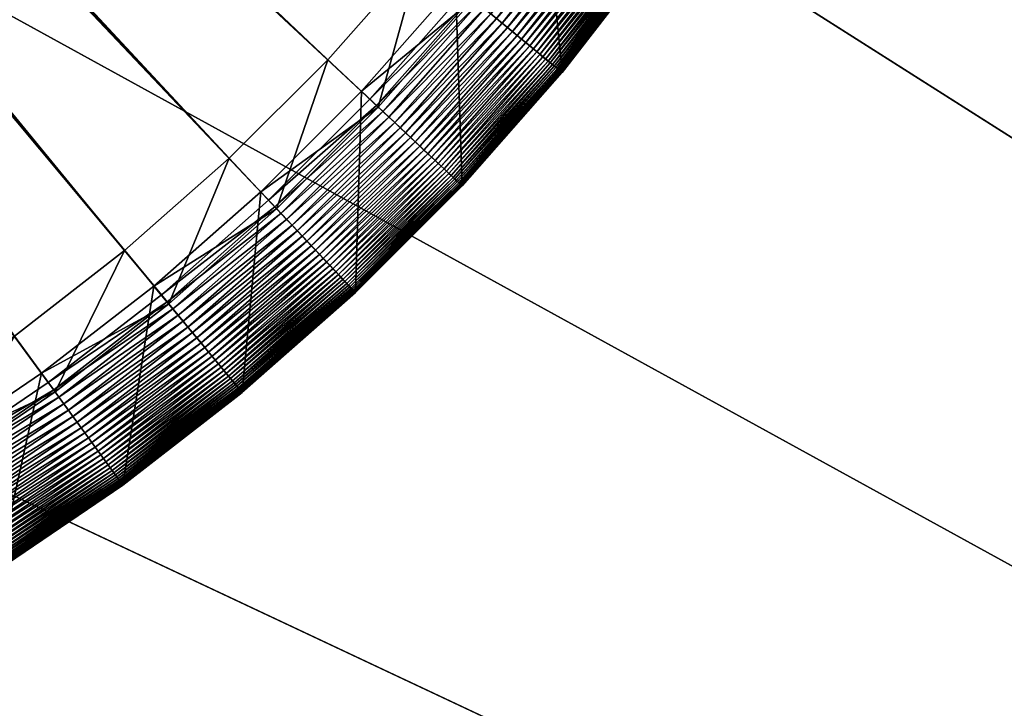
# Model space of a CAD drawing. Header units: millimetres. Extents: x -17.3 to 17.3, y -17.3 to 17.3.
# Tile 234 of 256: x -8.9 to -7.4, y 3.9 to 4.9. Entities that reach past the tile are written whole.
import ezdxf

# ---------------------------------------------------------------- set-up
doc = ezdxf.new("R2010")
doc.units = ezdxf.units.MM
doc.layers.get('0').update_dxf_attribs({"true_color": 0x5890e1})

msp = doc.modelspace()

# ---------------------------------------------------------------- meshes
at = {"color": 206, "true_color": 0x6c0888}
mesh = msp.add_polyface(dxfattribs=at)
corners = [(0, 16.6892, 33.4678), (0, 0, 33.4678), (-1.0479, 16.6563, 33.4678), (0, 0, 33.9833), (0, 16.2671, 33.8989), (-1.0214, 16.235, 33.8989), (-2.0917, 16.5576, 33.4678), (-2.0388, 16.1388, 33.8989), (-3.1272, 16.3936, 33.4678), (-3.0482, 15.979, 33.8989), (-4.1504, 16.1649, 33.4678), (-4.0455, 15.7561, 33.8989), (-5.1573, 15.8724, 33.4678), (-5.0268, 15.4709, 33.8989), (-6.1437, 15.5172, 33.4678), (-5.9883, 15.1248, 33.8989), (-7.1059, 15.1009, 33.4678), (-6.9262, 14.7189, 33.8989), (-8.0401, 14.6249, 33.4678), (-7.8367, 14.255, 33.8989), (-8.9425, 14.0912, 33.4678), (-8.7164, 13.7348, 33.8989), (-9.8097, 13.5019, 33.4678), (-9.5616, 13.1604, 33.8989), (-10.6381, 12.8593, 33.4678), (-10.3691, 12.534, 33.8989), (-11.4246, 12.1659, 33.4678), (-11.1356, 11.8582, 33.8989), (-11.4698, 12.2141, 33.4685), (-12.1659, 11.4246, 33.4678), (-11.8582, 11.1356, 33.8989), (-11.1979, 11.9245, 35.1652), (-11.9245, 11.1979, 35.1652), (-11.0823, 11.8015, 35.209), (-11.8015, 11.0823, 35.209), (-12.5891, 11.8219, 35.7037), (-12.8593, 10.6381, 33.4678), (-12.534, 10.3691, 33.8989), (-13.5019, 9.8097, 33.4678), (-13.1604, 9.5616, 33.8989), (-14.0912, 8.9425, 33.4678), (-13.7348, 8.7164, 33.8989), (-14.6249, 8.0401, 33.4678), (-14.255, 7.8367, 33.8989), (-15.1009, 7.1059, 33.4678), (-14.7189, 6.9262, 33.8989), (-15.5172, 6.1437, 33.4678), (-15.1248, 5.9883, 33.8989), (-15.8724, 5.1573, 33.4678), (-15.4709, 5.0268, 33.8989), (-16.1649, 4.1504, 33.4678), (-15.7561, 4.0455, 33.8989), (-16.3936, 3.1272, 33.4678), (-15.979, 3.0481, 33.8989), (-16.5576, 2.0917, 33.4678), (-16.1388, 2.0388, 33.8989), (-16.6563, 1.0479, 33.4678), (-16.235, 1.0214, 33.8989), (-16.6892, 0, 33.4678), (-16.2671, 0, 33.8989)]
mesh.append_faces([[corners[k] for k in face] for face in [(0, 1, 2), (2, 1, 6), (6, 1, 8), (8, 1, 10), (10, 1, 12), (12, 1, 14), (14, 1, 16), (16, 1, 18), (18, 1, 20), (20, 1, 22), (22, 1, 24), (24, 1, 26), (26, 1, 29), (27, 32, 30), (31, 34, 32), (33, 35, 34), (29, 1, 36), (36, 1, 38), (38, 1, 40), (40, 1, 42), (42, 1, 44), (44, 1, 46), (46, 1, 48), (48, 1, 50), (50, 1, 52), (52, 1, 54), (54, 1, 56), (56, 1, 58)]], dxfattribs={"vtx0": -1, "color": 206})
mesh.append_faces([[corners[k] for k in face] for face in [(3, 4, 5), (3, 5, 7), (3, 7, 9), (3, 9, 11), (3, 11, 13), (3, 13, 15), (3, 15, 17), (3, 17, 19), (3, 19, 21), (3, 21, 23), (3, 23, 25), (3, 25, 27), (28, 26, 29), (3, 27, 30), (27, 31, 32), (31, 33, 34), (3, 30, 37), (3, 37, 39), (3, 39, 41), (3, 41, 43), (3, 43, 45), (3, 45, 47), (3, 47, 49), (3, 49, 51), (3, 51, 53), (3, 53, 55), (3, 55, 57), (3, 57, 59)]], dxfattribs={"vtx2": -1, "color": 206})
mesh = msp.add_polyface(dxfattribs=at)
corners = [(-7.4386, 7.0407, -8.7449), (-10.5527, 7.0265, -8.7449), (-7.4452, 6.831, -8.7449), (-10.5523, 7.0407, -9.131), (-7.5231, 7.0407, -9.1141), (-7.5295, 6.8363, -9.1141), (-10.5541, 7.0123, -8.7449), (-7.4649, 6.622, -8.7449), (-10.5527, 7.0265, -9.131), (-7.5487, 6.6326, -9.1141), (-10.5563, 6.9982, -8.7449), (-7.4977, 6.4148, -8.7449), (-10.5541, 7.0123, -9.131), (-7.5807, 6.4306, -9.1141), (-10.5594, 6.9843, -8.7449), (-7.5435, 6.2099, -8.7449), (-10.5563, 6.9982, -9.131), (-7.6254, 6.231, -9.1141), (-10.5634, 6.9706, -8.7449), (-7.6021, 6.0084, -8.7449), (-10.5594, 6.9843, -9.131), (-7.6824, 6.0345, -9.1141), (-10.5682, 6.9572, -8.7449), (-7.6732, 5.811, -8.7449), (-10.5634, 6.9706, -9.131), (-7.7517, 5.8421, -9.1141), (-10.5739, 6.9441, -8.7449), (-7.7565, 5.6183, -8.7449), (-10.5682, 6.9572, -9.131), (-7.833, 5.6543, -9.1141), (-10.5804, 6.9314, -8.7449), (-7.8518, 5.4314, -8.7449), (-10.5739, 6.9441, -9.131), (-7.9258, 5.4721, -9.1141), (-10.5876, 6.9191, -8.7449), (-7.9586, 5.2507, -8.7449), (-10.5804, 6.9314, -9.131), (-8.03, 5.296, -9.1141), (-7.9364, 5.2366, -8.7461), (-8.0657, 5.0692, -8.7452), (-8.0553, 5.0617, -8.7461), (-7.9473, 5.2435, -8.7452), (-8.0766, 5.0771, -8.7449), (-10.5956, 6.9073, -8.7449), (-10.5876, 6.9191, -9.131), (-8.1449, 5.1268, -9.1141), (-7.9443, 5.2417, -9.3675), (-8.0629, 5.0672, -9.3675), (-8.0902, 5.0871, -11.5706), (-7.9651, 4.9961, -8.7963), (-7.9703, 5, -8.7898), (-8.104, 4.8276, -8.7898), (-7.976, 5.0041, -8.7836), (-8.1094, 4.8321, -8.7836), (-7.982, 5.0084, -8.7778), (-8.1152, 4.8368, -8.7778), (-7.9885, 5.0131, -8.7725), (-8.1213, 4.8419, -8.7725), (-7.9953, 5.0181, -8.7675), (-8.1278, 4.8473, -8.7675), (-8.0026, 5.0234, -8.763), (-8.1347, 4.853, -8.763), (-8.0102, 5.0289, -8.7589), (-8.142, 4.859, -8.7589), (-8.0184, 5.0348, -8.7553), (-8.1498, 4.8654, -8.7553), (-8.0269, 5.0411, -8.7522), (-8.1579, 4.8722, -8.7522), (-8.0359, 5.0476, -8.7497), (-8.1665, 4.8793, -8.7497), (-8.0454, 5.0545, -8.7476), (-8.1755, 4.8867, -8.7476), (-8.1849, 4.8945, -8.7461), (-8.1948, 4.9027, -8.7452), (-8.2052, 4.9113, -8.7449), (-10.6044, 6.8961, -8.7449), (-10.5956, 6.9073, -9.131), (-8.2703, 4.9652, -9.1141), (-8.1922, 4.9005, -9.3675), (-8.2182, 4.9221, -11.5706), (-7.9262, 4.9679, -11.7242), (-8.062, 4.7928, -11.7242), (-10.6138, 6.8854, -8.7449), (-8.344, 4.7539, -8.7449), (-10.6044, 6.8961, -9.131), (-8.4056, 4.8117, -9.1141), (-10.6239, 6.8753, -8.7449), (-8.4924, 4.6055, -8.7449), (-10.6138, 6.8854, -9.131), (-8.5502, 4.6671, -9.1141), (-10.6346, 6.8659, -8.7449), (-8.6498, 4.4667, -8.7449), (-10.6239, 6.8753, -9.131), (-8.7037, 4.5318, -9.1141), (-10.6458, 6.8571, -8.7449), (-8.8156, 4.3381, -8.7449), (-10.6346, 6.8659, -9.131), (-8.8653, 4.4064, -9.1141)]
mesh.append_faces([[corners[k] for k in face] for face in [(0, 1, 2), (2, 6, 7), (7, 10, 11), (11, 14, 15), (15, 18, 19), (19, 22, 23), (23, 26, 27), (27, 30, 31), (31, 34, 35), (38, 39, 40), (41, 42, 39), (35, 43, 42), (37, 47, 45), (46, 48, 47), (66, 69, 67), (68, 71, 69), (70, 72, 71), (40, 73, 72), (39, 74, 73), (42, 75, 74), (45, 78, 77), (47, 79, 78), (48, 81, 79), (74, 82, 83), (83, 86, 87), (87, 90, 91), (91, 94, 95)]], dxfattribs={"vtx0": -1, "color": 206})
mesh.append_faces([[corners[k] for k in face] for face in [(3, 4, 5), (8, 5, 9), (12, 9, 13), (16, 13, 17), (20, 17, 21), (24, 21, 25), (28, 25, 29), (32, 29, 33), (36, 33, 37), (44, 37, 45), (37, 46, 47), (49, 50, 51), (50, 52, 53), (52, 54, 55), (54, 56, 57), (56, 58, 59), (58, 60, 61), (60, 62, 63), (62, 64, 65), (64, 66, 67), (66, 68, 69), (68, 70, 71), (70, 40, 72), (40, 39, 73), (39, 42, 74), (76, 45, 77), (45, 47, 78), (47, 48, 79), (48, 80, 81), (84, 77, 85), (88, 85, 89), (92, 89, 93), (96, 93, 97)]], dxfattribs={"vtx2": -1, "color": 206})
mesh = msp.add_polyface(dxfattribs=at)
corners = [(-10.5594, 6.9843, -9.131), (-7.6824, 6.0345, -9.1141), (-10.5634, 6.9706, -9.131), (-7.6021, 6.0084, -8.7449), (-10.5634, 6.9706, -8.7449), (-10.5682, 6.9572, -8.7449), (-7.7517, 5.8421, -9.1141), (-10.5682, 6.9572, -9.131), (-7.6732, 5.811, -8.7449), (-10.5739, 6.9441, -8.7449), (-7.833, 5.6543, -9.1141), (-10.5739, 6.9441, -9.131), (-7.7565, 5.6183, -8.7449), (-10.5804, 6.9314, -8.7449), (-7.9258, 5.4721, -9.1141), (-10.5804, 6.9314, -9.131), (-7.8518, 5.4314, -8.7449), (-10.5876, 6.9191, -8.7449), (-8.03, 5.296, -9.1141), (-10.5876, 6.9191, -9.131), (-7.9586, 5.2507, -8.7449), (-10.5956, 6.9073, -8.7449), (-8.1449, 5.1268, -9.1141), (-10.5956, 6.9073, -9.131), (-8.0766, 5.0771, -8.7449), (-10.6044, 6.8961, -8.7449), (-8.2703, 4.9652, -9.1141), (-10.6044, 6.8961, -9.131), (-8.2052, 4.9113, -8.7449), (-10.6138, 6.8854, -8.7449), (-8.4056, 4.8117, -9.1141), (-10.6138, 6.8854, -9.131), (-8.344, 4.7539, -8.7449), (-10.6239, 6.8753, -8.7449), (-8.5502, 4.6671, -9.1141), (-10.6239, 6.8753, -9.131), (-8.4924, 4.6055, -8.7449), (-10.6346, 6.8659, -8.7449), (-8.7037, 4.5318, -9.1141), (-10.6346, 6.8659, -9.131), (-8.6498, 4.4667, -8.7449), (-10.6458, 6.8571, -8.7449), (-8.8653, 4.4064, -9.1141), (-10.6458, 6.8571, -9.131), (-8.8156, 4.3381, -8.7449), (-10.6576, 6.8491, -8.7449), (-8.9892, 4.2201, -8.7449), (-9.0345, 4.2915, -9.1141), (-10.6576, 6.8491, -9.131), (-10.6699, 6.8419, -8.7449), (-9.1699, 4.1133, -8.7449), (-9.2106, 4.1873, -9.1141), (-10.6699, 6.8419, -9.131), (-10.6826, 6.8354, -8.7449), (-9.3568, 4.018, -8.7449), (-9.3928, 4.0945, -9.1141), (-10.6826, 6.8354, -9.131), (-10.6957, 6.8297, -8.7449), (-9.5495, 3.9347, -8.7449), (-9.5806, 4.0132, -9.1141), (-10.6957, 6.8297, -9.131), (-10.7091, 6.8249, -8.7449), (-9.7469, 3.8636, -8.7449), (-9.773, 3.9439, -9.1141), (-10.7091, 6.8249, -9.131), (-10.7228, 6.8209, -8.7449), (-9.9484, 3.805, -8.7449), (-9.9695, 3.8869, -9.1141), (-10.7228, 6.8209, -9.131), (-10.7367, 6.8178, -8.7449), (-10.1533, 3.7592, -8.7449), (-10.1691, 3.8422, -9.1141), (-10.7367, 6.8178, -9.131), (-10.7508, 6.8156, -8.7449), (-10.3605, 3.7264, -8.7449), (-10.3711, 3.8102, -9.1141), (-10.7508, 6.8156, -9.131), (-10.765, 6.8142, -8.7449), (-10.5748, 3.791, -9.1141), (-10.765, 6.8142, -9.131), (-10.5695, 3.7067, -8.7449), (-10.7792, 6.8138, -8.7449), (-10.7792, 3.7846, -9.1141), (-10.7792, 6.8138, -9.131)]
mesh.append_faces([[corners[k] for k in face] for face in [(0, 1, 2), (2, 6, 7), (7, 10, 11), (11, 14, 15), (15, 18, 19), (19, 22, 23), (23, 26, 27), (27, 30, 31), (31, 34, 35), (35, 38, 39), (39, 42, 43), (44, 45, 46), (43, 47, 48), (46, 49, 50), (48, 51, 52), (50, 53, 54), (52, 55, 56), (54, 57, 58), (56, 59, 60), (58, 61, 62), (60, 63, 64), (62, 65, 66), (64, 67, 68), (66, 69, 70), (68, 71, 72), (70, 73, 74), (72, 75, 76), (76, 78, 79), (79, 82, 83)]], dxfattribs={"vtx0": -1, "color": 206})
mesh.append_faces([[corners[k] for k in face] for face in [(3, 4, 5), (8, 5, 9), (12, 9, 13), (16, 13, 17), (20, 17, 21), (24, 21, 25), (28, 25, 29), (32, 29, 33), (36, 33, 37), (40, 37, 41), (44, 41, 45), (43, 42, 47), (46, 45, 49), (48, 47, 51), (50, 49, 53), (52, 51, 55), (54, 53, 57), (56, 55, 59), (58, 57, 61), (60, 59, 63), (62, 61, 65), (64, 63, 67), (66, 65, 69), (68, 67, 71), (70, 69, 73), (72, 71, 75), (74, 73, 77), (76, 75, 78), (80, 77, 81), (79, 78, 82)]], dxfattribs={"vtx2": -1, "color": 206})
mesh = msp.add_polyface(dxfattribs=at)
corners = [(-7.8017, 5.1511, -11.7242), (-7.8017, 5.1511, -8.9431), (-7.9262, 4.9679, -8.9431), (-7.9262, 4.9679, -11.7242), (-7.8017, 5.1511, -8.9335), (-7.9262, 4.9679, -8.9335), (-7.802, 5.1513, -8.9239), (-7.9265, 4.9681, -8.9239), (-7.8025, 5.1516, -8.9143), (-7.927, 4.9684, -8.9143), (-7.8033, 5.1521, -8.9048), (-7.9278, 4.969, -8.9048), (-7.8044, 5.1528, -8.8954), (-7.9288, 4.9698, -8.8954), (-7.8057, 5.1537, -8.8861), (-7.9301, 4.9707, -8.8861), (-7.8074, 5.1548, -8.8769), (-7.9317, 4.9719, -8.8769), (-7.8094, 5.156, -8.8679), (-7.9336, 4.9732, -8.8679), (-7.8117, 5.1575, -8.859), (-7.9358, 4.9748, -8.859), (-7.8143, 5.1591, -8.8503), (-7.9383, 4.9767, -8.8503), (-7.8172, 5.161, -8.8419), (-7.9411, 4.9787, -8.8419), (-7.8205, 5.1631, -8.8336), (-7.9442, 4.981, -8.8336), (-7.9477, 4.9835, -8.8256), (-7.8241, 5.1654, -8.8256), (-7.9515, 4.9863, -8.8178), (-7.8281, 5.1679, -8.8178), (-7.9557, 4.9893, -8.8103), (-7.8324, 5.1706, -8.8103), (-7.9602, 4.9926, -8.8031), (-7.8372, 5.1736, -8.8031), (-7.9651, 4.9961, -8.7963), (-7.8423, 5.1769, -8.7963), (-7.9703, 5, -8.7898), (-7.8477, 5.1804, -8.7898), (-7.976, 5.0041, -8.7836), (-7.8536, 5.1841, -8.7836), (-7.982, 5.0084, -8.7778), (-7.8599, 5.1881, -8.7778), (-7.9885, 5.0131, -8.7725), (-7.8667, 5.1924, -8.7725), (-7.9953, 5.0181, -8.7675), (-7.8738, 5.1969, -8.7675), (-8.0026, 5.0234, -8.763), (-7.8814, 5.2017, -8.763), (-8.0102, 5.0289, -8.7589), (-7.8894, 5.2068, -8.7589), (-8.0184, 5.0348, -8.7553), (-7.8979, 5.2122, -8.7553), (-8.0269, 5.0411, -8.7522), (-7.9068, 5.2178, -8.7522), (-8.0359, 5.0476, -8.7497), (-8.062, 4.7928, -8.9431), (-8.062, 4.7928, -8.9335), (-8.0622, 4.793, -8.9239), (-8.0627, 4.7934, -8.9143), (-8.0635, 4.7941, -8.9048), (-8.0644, 4.7949, -8.8954), (-8.0657, 4.7959, -8.8861), (-8.0672, 4.7972, -8.8769), (-8.069, 4.7986, -8.8679), (-8.0711, 4.8004, -8.859), (-8.0735, 4.8023, -8.8503), (-8.0762, 4.8046, -8.8419), (-8.0792, 4.807, -8.8336), (-8.0825, 4.8098, -8.8256), (-8.0861, 4.8128, -8.8178), (-8.0901, 4.8161, -8.8103), (-8.0944, 4.8196, -8.8031), (-8.099, 4.8235, -8.7963)]
mesh.append_faces([[corners[k] for k in face] for face in [(0, 2, 3), (1, 5, 2), (4, 7, 5), (6, 9, 7), (8, 11, 9), (10, 13, 11), (12, 15, 13), (14, 17, 15), (16, 19, 17), (18, 21, 19), (20, 23, 21), (22, 25, 23), (24, 27, 25), (26, 28, 27), (29, 30, 28), (31, 32, 30), (33, 34, 32), (35, 36, 34), (37, 38, 36), (39, 40, 38), (41, 42, 40), (43, 44, 42), (45, 46, 44), (47, 48, 46), (49, 50, 48), (51, 52, 50), (53, 54, 52), (55, 56, 54)]], dxfattribs={"vtx0": -1, "color": 206})
mesh.append_faces([[corners[k] for k in face] for face in [(0, 1, 2), (1, 4, 5), (4, 6, 7), (6, 8, 9), (8, 10, 11), (10, 12, 13), (12, 14, 15), (14, 16, 17), (16, 18, 19), (18, 20, 21), (20, 22, 23), (22, 24, 25), (24, 26, 27), (3, 2, 57), (2, 5, 58), (5, 7, 59), (7, 9, 60), (9, 11, 61), (11, 13, 62), (13, 15, 63), (15, 17, 64), (17, 19, 65), (19, 21, 66), (21, 23, 67), (23, 25, 68), (25, 27, 69), (27, 28, 70), (28, 30, 71), (30, 32, 72), (32, 34, 73), (34, 36, 74)]], dxfattribs={"vtx2": -1, "color": 206})
mesh = msp.add_polyface(dxfattribs=at)
corners = [(-7.9262, 4.9679, -11.7242), (-8.062, 4.7928, -8.9431), (-8.062, 4.7928, -11.7242), (-7.9262, 4.9679, -8.9431), (-8.062, 4.7928, -8.9335), (-7.9262, 4.9679, -8.9335), (-8.0622, 4.793, -8.9239), (-7.9265, 4.9681, -8.9239), (-8.0627, 4.7934, -8.9143), (-7.927, 4.9684, -8.9143), (-8.0635, 4.7941, -8.9048), (-7.9278, 4.969, -8.9048), (-8.0644, 4.7949, -8.8954), (-7.9288, 4.9698, -8.8954), (-8.0657, 4.7959, -8.8861), (-7.9301, 4.9707, -8.8861), (-8.0672, 4.7972, -8.8769), (-7.9317, 4.9719, -8.8769), (-8.069, 4.7986, -8.8679), (-7.9336, 4.9732, -8.8679), (-8.0711, 4.8004, -8.859), (-7.9358, 4.9748, -8.859), (-8.0735, 4.8023, -8.8503), (-7.9383, 4.9767, -8.8503), (-8.0762, 4.8046, -8.8419), (-7.9411, 4.9787, -8.8419), (-8.0792, 4.807, -8.8336), (-7.9442, 4.981, -8.8336), (-8.0825, 4.8098, -8.8256), (-7.9477, 4.9835, -8.8256), (-8.0861, 4.8128, -8.8178), (-7.9515, 4.9863, -8.8178), (-8.0901, 4.8161, -8.8103), (-7.9557, 4.9893, -8.8103), (-8.0944, 4.8196, -8.8031), (-7.9602, 4.9926, -8.8031), (-8.099, 4.8235, -8.7963), (-7.9651, 4.9961, -8.7963), (-8.104, 4.8276, -8.7898), (-7.9703, 5, -8.7898), (-8.1094, 4.8321, -8.7836), (-7.976, 5.0041, -8.7836), (-8.1152, 4.8368, -8.7778), (-7.982, 5.0084, -8.7778), (-8.1213, 4.8419, -8.7725), (-7.9885, 5.0131, -8.7725), (-8.1278, 4.8473, -8.7675), (-7.9953, 5.0181, -8.7675), (-8.1347, 4.853, -8.763), (-8.0026, 5.0234, -8.763), (-8.142, 4.859, -8.7589), (-8.0102, 5.0289, -8.7589), (-8.1498, 4.8654, -8.7553), (-8.0184, 5.0348, -8.7553), (-8.1579, 4.8722, -8.7522), (-8.2279, 4.6448, -8.8256), (-8.2313, 4.6481, -8.8178), (-8.2351, 4.6516, -8.8103), (-8.2391, 4.6554, -8.8031), (-8.2435, 4.6595, -8.7963), (-8.2483, 4.664, -8.7898), (-8.2534, 4.6688, -8.7836), (-8.2588, 4.6739, -8.7778), (-8.2646, 4.6793, -8.7725), (-8.2708, 4.6851, -8.7675), (-8.2773, 4.6913, -8.763), (-8.2842, 4.6978, -8.7589), (-8.2915, 4.7046, -8.7553), (-8.2992, 4.7119, -8.7522), (-8.1665, 4.8793, -8.7497), (-8.3074, 4.7195, -8.7497), (-8.1755, 4.8867, -8.7476), (-8.3159, 4.7275, -8.7476), (-8.1849, 4.8945, -8.7461), (-8.3248, 4.7359, -8.7461), (-8.1948, 4.9027, -8.7452), (-8.3342, 4.7447, -8.7452), (-8.2052, 4.9113, -8.7449), (-8.344, 4.7539, -8.7449), (-8.2703, 4.9652, -9.1141), (-8.1922, 4.9005, -9.3675), (-8.3317, 4.7423, -9.3675), (-8.4056, 4.8117, -9.1141), (-8.2182, 4.9221, -11.5706), (-8.3563, 4.7655, -11.5706), (-8.2085, 4.6266, -11.7242)]
mesh.append_faces([[corners[k] for k in face] for face in [(0, 1, 2), (3, 4, 1), (5, 6, 4), (7, 8, 6), (9, 10, 8), (11, 12, 10), (13, 14, 12), (15, 16, 14), (17, 18, 16), (19, 20, 18), (21, 22, 20), (23, 24, 22), (25, 26, 24), (27, 28, 26), (29, 30, 28), (31, 32, 30), (33, 34, 32), (35, 36, 34), (37, 38, 36), (39, 40, 38), (41, 42, 40), (43, 44, 42), (45, 46, 44), (47, 48, 46), (49, 50, 48), (51, 52, 50), (53, 54, 52), (50, 67, 66), (52, 68, 67), (54, 70, 68), (69, 72, 70), (71, 74, 72), (73, 76, 74), (75, 78, 76), (79, 81, 82), (80, 84, 81), (83, 85, 84)]], dxfattribs={"vtx0": -1, "color": 206})
mesh.append_faces([[corners[k] for k in face] for face in [(26, 28, 55), (28, 30, 56), (30, 32, 57), (32, 34, 58), (34, 36, 59), (36, 38, 60), (38, 40, 61), (40, 42, 62), (42, 44, 63), (44, 46, 64), (46, 48, 65), (48, 50, 66), (50, 52, 67), (52, 54, 68), (54, 69, 70), (69, 71, 72), (71, 73, 74), (73, 75, 76), (75, 77, 78), (79, 80, 81), (80, 83, 84), (83, 2, 85)]], dxfattribs={"vtx2": -1, "color": 206})
mesh = msp.add_polyface(dxfattribs=at)
corners = [(-8.062, 4.7928, -11.7242), (-8.062, 4.7928, -8.9431), (-8.2085, 4.6266, -8.9431), (-8.2085, 4.6266, -11.7242), (-8.062, 4.7928, -8.9335), (-8.2085, 4.6267, -8.9335), (-8.0622, 4.793, -8.9239), (-8.2087, 4.6269, -8.9239), (-8.0627, 4.7934, -8.9143), (-8.2092, 4.6273, -8.9143), (-8.0635, 4.7941, -8.9048), (-8.2099, 4.628, -8.9048), (-8.0644, 4.7949, -8.8954), (-8.2108, 4.6288, -8.8954), (-8.0657, 4.7959, -8.8861), (-8.212, 4.6299, -8.8861), (-8.0672, 4.7972, -8.8769), (-8.2134, 4.6313, -8.8769), (-8.069, 4.7986, -8.8679), (-8.2151, 4.6329, -8.8679), (-8.0711, 4.8004, -8.859), (-8.2171, 4.6347, -8.859), (-8.0735, 4.8023, -8.8503), (-8.2194, 4.6369, -8.8503), (-8.0762, 4.8046, -8.8419), (-8.2219, 4.6392, -8.8419), (-8.0792, 4.807, -8.8336), (-8.2247, 4.6419, -8.8336), (-8.2279, 4.6448, -8.8256), (-8.0825, 4.8098, -8.8256), (-8.2313, 4.6481, -8.8178), (-8.0861, 4.8128, -8.8178), (-8.2351, 4.6516, -8.8103), (-8.0901, 4.8161, -8.8103), (-8.2391, 4.6554, -8.8031), (-8.0944, 4.8196, -8.8031), (-8.2435, 4.6595, -8.7963), (-8.099, 4.8235, -8.7963), (-8.2483, 4.664, -8.7898), (-8.104, 4.8276, -8.7898), (-8.2534, 4.6688, -8.7836), (-8.1094, 4.8321, -8.7836), (-8.2588, 4.6739, -8.7778), (-8.1152, 4.8368, -8.7778), (-8.2646, 4.6793, -8.7725), (-8.1213, 4.8419, -8.7725), (-8.2708, 4.6851, -8.7675), (-8.1278, 4.8473, -8.7675), (-8.2773, 4.6913, -8.763), (-8.1347, 4.853, -8.763), (-8.2842, 4.6978, -8.7589), (-8.4073, 4.5149, -8.7836), (-8.4124, 4.5203, -8.7778), (-8.4178, 4.5261, -8.7725), (-8.4236, 4.5323, -8.7675), (-8.4298, 4.5388, -8.763), (-8.4363, 4.5457, -8.7589), (-8.2915, 4.7046, -8.7553), (-8.4431, 4.553, -8.7553), (-8.2992, 4.7119, -8.7522), (-8.4504, 4.5607, -8.7522), (-8.3074, 4.7195, -8.7497), (-8.458, 4.5689, -8.7497), (-8.3159, 4.7275, -8.7476), (-8.466, 4.5774, -8.7476), (-8.3248, 4.7359, -8.7461), (-8.4744, 4.5863, -8.7461), (-8.3342, 4.7447, -8.7452), (-8.4832, 4.5957, -8.7452), (-8.344, 4.7539, -8.7449), (-8.4924, 4.6055, -8.7449), (-8.4056, 4.8117, -9.1141), (-8.3317, 4.7423, -9.3675), (-8.4808, 4.5932, -9.3675), (-8.3563, 4.7655, -11.5706), (-8.504, 4.6178, -11.5706), (-8.3651, 4.47, -11.7242)]
mesh.append_faces([[corners[k] for k in face] for face in [(0, 2, 3), (1, 5, 2), (4, 7, 5), (6, 9, 7), (8, 11, 9), (10, 13, 11), (12, 15, 13), (14, 17, 15), (16, 19, 17), (18, 21, 19), (20, 23, 21), (22, 25, 23), (24, 27, 25), (26, 28, 27), (29, 30, 28), (31, 32, 30), (33, 34, 32), (35, 36, 34), (37, 38, 36), (39, 40, 38), (41, 42, 40), (43, 44, 42), (45, 46, 44), (47, 48, 46), (49, 50, 48), (59, 62, 60), (61, 64, 62), (63, 66, 64), (65, 68, 66), (67, 70, 68), (74, 76, 75)]], dxfattribs={"vtx0": -1, "color": 206})
mesh.append_faces([[corners[k] for k in face] for face in [(0, 1, 2), (1, 4, 5), (4, 6, 7), (6, 8, 9), (8, 10, 11), (10, 12, 13), (12, 14, 15), (14, 16, 17), (16, 18, 19), (18, 20, 21), (20, 22, 23), (22, 24, 25), (24, 26, 27), (38, 40, 51), (40, 42, 52), (42, 44, 53), (44, 46, 54), (46, 48, 55), (48, 50, 56), (50, 57, 58), (57, 59, 60), (59, 61, 62), (61, 63, 64), (63, 65, 66), (65, 67, 68), (67, 69, 70), (71, 72, 73), (72, 74, 75), (74, 3, 76)]], dxfattribs={"vtx2": -1, "color": 206})
mesh = msp.add_polyface(dxfattribs=at)
corners = [(-8.4056, 4.8117, -9.1141), (-8.4808, 4.5932, -9.3675), (-8.5502, 4.6671, -9.1141), (-8.3317, 4.7423, -9.3675), (-8.504, 4.6178, -11.5706), (-8.3665, 4.4714, -8.9048), (-8.5334, 4.3259, -8.8954), (-8.5326, 4.325, -8.9048), (-8.3673, 4.4723, -8.8954), (-8.5344, 4.3272, -8.8861), (-8.3684, 4.4735, -8.8861), (-8.5357, 4.3287, -8.8769), (-8.3698, 4.4749, -8.8769), (-8.5371, 4.3305, -8.8679), (-8.3714, 4.4766, -8.8679), (-8.5389, 4.3326, -8.859), (-8.3732, 4.4786, -8.859), (-8.5408, 4.335, -8.8503), (-8.3754, 4.4809, -8.8503), (-8.5431, 4.3377, -8.8419), (-8.3777, 4.4834, -8.8419), (-8.5455, 4.3407, -8.8336), (-8.3804, 4.4862, -8.8336), (-8.3833, 4.4894, -8.8256), (-8.5483, 4.344, -8.8256), (-8.3866, 4.4928, -8.8178), (-8.5513, 4.3476, -8.8178), (-8.3901, 4.4966, -8.8103), (-8.5546, 4.3516, -8.8103), (-8.3939, 4.5006, -8.8031), (-8.5581, 4.3559, -8.8031), (-8.3981, 4.505, -8.7963), (-8.562, 4.3605, -8.7963), (-8.4025, 4.5098, -8.7898), (-8.5661, 4.3655, -8.7898), (-8.4073, 4.5149, -8.7836), (-8.5706, 4.3709, -8.7836), (-8.4124, 4.5203, -8.7778), (-8.5753, 4.3767, -8.7778), (-8.4178, 4.5261, -8.7725), (-8.5804, 4.3828, -8.7725), (-8.4236, 4.5323, -8.7675), (-8.5858, 4.3893, -8.7675), (-8.4298, 4.5388, -8.763), (-8.5915, 4.3962, -8.763), (-8.4363, 4.5457, -8.7589), (-8.5975, 4.4035, -8.7589), (-8.4431, 4.553, -8.7553), (-8.6039, 4.4113, -8.7553), (-8.4504, 4.5607, -8.7522), (-8.6107, 4.4194, -8.7522), (-8.458, 4.5689, -8.7497), (-8.6178, 4.428, -8.7497), (-8.466, 4.5774, -8.7476), (-8.6252, 4.437, -8.7476), (-8.4744, 4.5863, -8.7461), (-8.633, 4.4464, -8.7461), (-8.4832, 4.5957, -8.7452), (-8.6412, 4.4563, -8.7452), (-8.4924, 4.6055, -8.7449), (-8.6498, 4.4667, -8.7449), (-8.639, 4.4537, -9.3675), (-8.7037, 4.5318, -9.1141), (-8.6606, 4.4797, -11.5706), (-8.3651, 4.47, -11.7242), (-8.5313, 4.3235, -11.7242), (-8.7861, 4.2974, -8.7497), (-8.793, 4.3069, -8.7476), (-8.8002, 4.3168, -8.7461), (-8.8077, 4.3272, -8.7452), (-8.8156, 4.3381, -8.7449), (-8.8256, 4.3517, -11.5706)]
mesh.append_faces([[corners[k] for k in face] for face in [(0, 1, 2), (3, 4, 1), (5, 6, 7), (8, 9, 6), (10, 11, 9), (12, 13, 11), (14, 15, 13), (16, 17, 15), (18, 19, 17), (20, 21, 19), (22, 24, 21), (23, 26, 24), (25, 28, 26), (27, 30, 28), (29, 32, 30), (31, 34, 32), (33, 36, 34), (35, 38, 36), (37, 40, 38), (39, 42, 40), (41, 44, 42), (43, 46, 44), (45, 48, 46), (47, 50, 48), (49, 52, 50), (51, 54, 52), (53, 56, 54), (55, 58, 56), (57, 60, 58), (2, 61, 62), (1, 63, 61), (4, 65, 63)]], dxfattribs={"vtx0": -1, "color": 206})
mesh.append_faces([[corners[k] for k in face] for face in [(22, 23, 24), (23, 25, 26), (25, 27, 28), (27, 29, 30), (29, 31, 32), (31, 33, 34), (33, 35, 36), (35, 37, 38), (37, 39, 40), (39, 41, 42), (41, 43, 44), (43, 45, 46), (45, 47, 48), (47, 49, 50), (49, 51, 52), (51, 53, 54), (53, 55, 56), (55, 57, 58), (57, 59, 60), (2, 1, 61), (1, 4, 63), (4, 64, 65), (50, 52, 66), (52, 54, 67), (54, 56, 68), (56, 58, 69), (58, 60, 70), (61, 63, 71)]], dxfattribs={"vtx2": -1, "color": 206})
mesh = msp.add_polyface(dxfattribs=at)
corners = [(-8.2085, 4.6266, -11.7242), (-8.2085, 4.6266, -8.9431), (-8.3651, 4.47, -8.9431), (-8.3651, 4.47, -11.7242), (-8.2085, 4.6267, -8.9335), (-8.3652, 4.47, -8.9335), (-8.2087, 4.6269, -8.9239), (-8.3654, 4.4702, -8.9239), (-8.2092, 4.6273, -8.9143), (-8.3658, 4.4707, -8.9143), (-8.2099, 4.628, -8.9048), (-8.3665, 4.4714, -8.9048), (-8.2108, 4.6288, -8.8954), (-8.3673, 4.4723, -8.8954), (-8.212, 4.6299, -8.8861), (-8.3684, 4.4735, -8.8861), (-8.2134, 4.6313, -8.8769), (-8.3698, 4.4749, -8.8769), (-8.2151, 4.6329, -8.8679), (-8.3714, 4.4766, -8.8679), (-8.2171, 4.6347, -8.859), (-8.3732, 4.4786, -8.859), (-8.2194, 4.6369, -8.8503), (-8.3754, 4.4809, -8.8503), (-8.2219, 4.6392, -8.8419), (-8.3777, 4.4834, -8.8419), (-8.2247, 4.6419, -8.8336), (-8.3804, 4.4862, -8.8336), (-8.2279, 4.6448, -8.8256), (-8.3833, 4.4894, -8.8256), (-8.2313, 4.6481, -8.8178), (-8.3866, 4.4928, -8.8178), (-8.2351, 4.6516, -8.8103), (-8.3901, 4.4966, -8.8103), (-8.2391, 4.6554, -8.8031), (-8.3939, 4.5006, -8.8031), (-8.2435, 4.6595, -8.7963), (-8.3981, 4.505, -8.7963), (-8.2483, 4.664, -8.7898), (-8.4025, 4.5098, -8.7898), (-8.4073, 4.5149, -8.7836), (-8.2534, 4.6688, -8.7836), (-8.4124, 4.5203, -8.7778), (-8.2588, 4.6739, -8.7778), (-8.4178, 4.5261, -8.7725), (-8.2646, 4.6793, -8.7725), (-8.4236, 4.5323, -8.7675), (-8.2708, 4.6851, -8.7675), (-8.4298, 4.5388, -8.763), (-8.2773, 4.6913, -8.763), (-8.4363, 4.5457, -8.7589), (-8.2842, 4.6978, -8.7589), (-8.4431, 4.553, -8.7553), (-8.2915, 4.7046, -8.7553), (-8.4504, 4.5607, -8.7522), (-8.5313, 4.3235, -8.9431), (-8.5313, 4.3235, -8.9335), (-8.5315, 4.3237, -8.9239), (-8.5319, 4.3242, -8.9143), (-8.5326, 4.325, -8.9048), (-8.5334, 4.3259, -8.8954), (-8.5344, 4.3272, -8.8861), (-8.5357, 4.3287, -8.8769), (-8.5371, 4.3305, -8.8679), (-8.5389, 4.3326, -8.859), (-8.5408, 4.335, -8.8503), (-8.5431, 4.3377, -8.8419), (-8.5455, 4.3407, -8.8336)]
mesh.append_faces([[corners[k] for k in face] for face in [(0, 2, 3), (1, 5, 2), (4, 7, 5), (6, 9, 7), (8, 11, 9), (10, 13, 11), (12, 15, 13), (14, 17, 15), (16, 19, 17), (18, 21, 19), (20, 23, 21), (22, 25, 23), (24, 27, 25), (26, 29, 27), (28, 31, 29), (30, 33, 31), (32, 35, 33), (34, 37, 35), (36, 39, 37), (38, 40, 39), (41, 42, 40), (43, 44, 42), (45, 46, 44), (47, 48, 46), (49, 50, 48), (51, 52, 50), (53, 54, 52)]], dxfattribs={"vtx0": -1, "color": 206})
mesh.append_faces([[corners[k] for k in face] for face in [(0, 1, 2), (1, 4, 5), (4, 6, 7), (6, 8, 9), (8, 10, 11), (10, 12, 13), (12, 14, 15), (14, 16, 17), (16, 18, 19), (18, 20, 21), (20, 22, 23), (22, 24, 25), (24, 26, 27), (26, 28, 29), (28, 30, 31), (30, 32, 33), (32, 34, 35), (34, 36, 37), (36, 38, 39), (3, 2, 55), (2, 5, 56), (5, 7, 57), (7, 9, 58), (9, 11, 59), (11, 13, 60), (13, 15, 61), (15, 17, 62), (17, 19, 63), (19, 21, 64), (21, 23, 65), (23, 25, 66), (25, 27, 67)]], dxfattribs={"vtx2": -1, "color": 206})
mesh = msp.add_polyface(dxfattribs=at)
corners = [(-8.6039, 4.4113, -8.7553), (-8.7796, 4.2884, -8.7522), (-8.7733, 4.2799, -8.7553), (-8.6107, 4.4194, -8.7522), (-8.7861, 4.2974, -8.7497), (-8.6178, 4.428, -8.7497), (-8.793, 4.3069, -8.7476), (-8.6252, 4.437, -8.7476), (-8.8002, 4.3168, -8.7461), (-8.633, 4.4464, -8.7461), (-8.8077, 4.3272, -8.7452), (-8.6412, 4.4563, -8.7452), (-8.8156, 4.3381, -8.7449), (-8.7037, 4.5318, -9.1141), (-8.639, 4.4537, -9.3675), (-8.8057, 4.3244, -9.3675), (-8.8653, 4.4064, -9.1141), (-8.8256, 4.3517, -11.5706), (-8.6606, 4.4797, -11.5706), (-8.7064, 4.1877, -11.7242), (-8.7064, 4.1877, -8.9335), (-8.7066, 4.188, -8.9239), (-8.8898, 4.0635, -8.9239), (-8.7069, 4.1885, -8.9143), (-8.8901, 4.064, -8.9143), (-8.7075, 4.1893, -8.9048), (-8.8906, 4.0648, -8.9048), (-8.7083, 4.1903, -8.8954), (-8.8913, 4.0659, -8.8954), (-8.7092, 4.1916, -8.8861), (-8.8922, 4.0672, -8.8861), (-8.7104, 4.1932, -8.8769), (-8.8933, 4.0689, -8.8769), (-8.7117, 4.1951, -8.8679), (-8.8945, 4.0709, -8.8679), (-8.7133, 4.1973, -8.859), (-8.896, 4.0732, -8.859), (-8.7152, 4.1998, -8.8503), (-8.8976, 4.0758, -8.8503), (-8.7172, 4.2026, -8.8419), (-8.8995, 4.0787, -8.8419), (-8.7195, 4.2057, -8.8336), (-8.9016, 4.082, -8.8336), (-8.722, 4.2092, -8.8256), (-8.9039, 4.0856, -8.8256), (-8.7248, 4.213, -8.8178), (-8.9064, 4.0896, -8.8178), (-8.7278, 4.2172, -8.8103), (-8.9091, 4.0939, -8.8103), (-8.7311, 4.2217, -8.8031), (-8.9121, 4.0987, -8.8031), (-8.7346, 4.2266, -8.7963), (-8.9154, 4.1038, -8.7963), (-8.7385, 4.2318, -8.7898), (-8.9189, 4.1092, -8.7898), (-8.7426, 4.2375, -8.7836), (-8.9226, 4.1151, -8.7836), (-8.7469, 4.2435, -8.7778), (-8.9266, 4.1214, -8.7778), (-8.7516, 4.25, -8.7725), (-8.9309, 4.1282, -8.7725), (-8.7566, 4.2568, -8.7675), (-8.9354, 4.1353, -8.7675), (-8.7619, 4.2641, -8.763), (-8.9402, 4.1429, -8.763), (-8.7674, 4.2717, -8.7589), (-8.9453, 4.1509, -8.7589), (-8.9507, 4.1594, -8.7553), (-8.9563, 4.1683, -8.7522), (-8.9623, 4.1777, -8.7497), (-8.9685, 4.1875, -8.7476), (-8.9751, 4.1979, -8.7461), (-8.982, 4.2088, -8.7452), (-8.9892, 4.2201, -8.7449), (-8.9802, 4.2058, -9.3675), (-9.0345, 4.2915, -9.1141), (-8.9983, 4.2344, -11.5706), (-8.8896, 4.0632, -11.7242)]
mesh.append_faces([[corners[k] for k in face] for face in [(0, 1, 2), (3, 4, 1), (5, 6, 4), (7, 8, 6), (9, 10, 8), (11, 12, 10), (13, 15, 16), (14, 17, 15), (18, 19, 17), (51, 54, 52), (53, 56, 54), (55, 58, 56), (57, 60, 58), (59, 62, 60), (61, 64, 62), (63, 66, 64), (65, 67, 66), (2, 68, 67), (1, 69, 68), (4, 70, 69), (6, 71, 70), (8, 72, 71), (10, 73, 72), (16, 74, 75), (15, 76, 74), (17, 77, 76)]], dxfattribs={"vtx0": -1, "color": 206})
mesh.append_faces([[corners[k] for k in face] for face in [(13, 14, 15), (20, 21, 22), (21, 23, 24), (23, 25, 26), (25, 27, 28), (27, 29, 30), (29, 31, 32), (31, 33, 34), (33, 35, 36), (35, 37, 38), (37, 39, 40), (39, 41, 42), (41, 43, 44), (43, 45, 46), (45, 47, 48), (47, 49, 50), (49, 51, 52), (51, 53, 54), (53, 55, 56), (55, 57, 58), (57, 59, 60), (59, 61, 62), (61, 63, 64), (63, 65, 66), (65, 2, 67), (2, 1, 68), (1, 4, 69), (4, 6, 70), (6, 8, 71), (8, 10, 72), (10, 12, 73), (16, 15, 74), (15, 17, 76), (17, 19, 77)]], dxfattribs={"vtx2": -1, "color": 206})
mesh = msp.add_polyface(dxfattribs=at)
corners = [(-8.3651, 4.47, -11.7242), (-8.5313, 4.3235, -8.9431), (-8.5313, 4.3235, -11.7242), (-8.3651, 4.47, -8.9431), (-8.5313, 4.3235, -8.9335), (-8.3652, 4.47, -8.9335), (-8.5315, 4.3237, -8.9239), (-8.3654, 4.4702, -8.9239), (-8.5319, 4.3242, -8.9143), (-8.3658, 4.4707, -8.9143), (-8.5326, 4.325, -8.9048), (-8.7064, 4.1877, -8.9431), (-8.7064, 4.1877, -11.7242), (-8.7064, 4.1877, -8.9335), (-8.7066, 4.188, -8.9239), (-8.7069, 4.1885, -8.9143), (-8.7075, 4.1893, -8.9048), (-8.5334, 4.3259, -8.8954), (-8.7083, 4.1903, -8.8954), (-8.5344, 4.3272, -8.8861), (-8.7092, 4.1916, -8.8861), (-8.5357, 4.3287, -8.8769), (-8.7104, 4.1932, -8.8769), (-8.5371, 4.3305, -8.8679), (-8.7117, 4.1951, -8.8679), (-8.5389, 4.3326, -8.859), (-8.7133, 4.1973, -8.859), (-8.5408, 4.335, -8.8503), (-8.7152, 4.1998, -8.8503), (-8.5431, 4.3377, -8.8419), (-8.7172, 4.2026, -8.8419), (-8.5455, 4.3407, -8.8336), (-8.7195, 4.2057, -8.8336), (-8.5483, 4.344, -8.8256), (-8.722, 4.2092, -8.8256), (-8.5513, 4.3476, -8.8178), (-8.7248, 4.213, -8.8178), (-8.5546, 4.3516, -8.8103), (-8.7278, 4.2172, -8.8103), (-8.5581, 4.3559, -8.8031), (-8.7311, 4.2217, -8.8031), (-8.562, 4.3605, -8.7963), (-8.7346, 4.2266, -8.7963), (-8.5661, 4.3655, -8.7898), (-8.7385, 4.2318, -8.7898), (-8.5706, 4.3709, -8.7836), (-8.7426, 4.2375, -8.7836), (-8.5753, 4.3767, -8.7778), (-8.7469, 4.2435, -8.7778), (-8.5804, 4.3828, -8.7725), (-8.7516, 4.25, -8.7725), (-8.5858, 4.3893, -8.7675), (-8.7566, 4.2568, -8.7675), (-8.5915, 4.3962, -8.763), (-8.7619, 4.2641, -8.763), (-8.5975, 4.4035, -8.7589), (-8.7674, 4.2717, -8.7589), (-8.6039, 4.4113, -8.7553), (-8.7733, 4.2799, -8.7553), (-8.6107, 4.4194, -8.7522), (-8.7796, 4.2884, -8.7522), (-8.6606, 4.4797, -11.5706)]
mesh.append_faces([[corners[k] for k in face] for face in [(0, 1, 2), (3, 4, 1), (5, 6, 4), (7, 8, 6), (9, 10, 8), (2, 11, 12), (1, 13, 11), (4, 14, 13), (6, 15, 14), (8, 16, 15), (10, 18, 16), (17, 20, 18), (19, 22, 20), (21, 24, 22), (23, 26, 24), (25, 28, 26), (27, 30, 28), (29, 32, 30), (31, 34, 32), (33, 36, 34), (35, 38, 36), (37, 40, 38), (39, 42, 40), (41, 44, 42), (43, 46, 44), (45, 48, 46), (47, 50, 48), (49, 52, 50), (51, 54, 52), (53, 56, 54), (55, 58, 56)]], dxfattribs={"vtx0": -1, "color": 206})
mesh.append_faces([[corners[k] for k in face] for face in [(2, 1, 11), (1, 4, 13), (4, 6, 14), (6, 8, 15), (8, 10, 16), (10, 17, 18), (17, 19, 20), (19, 21, 22), (21, 23, 24), (23, 25, 26), (25, 27, 28), (27, 29, 30), (29, 31, 32), (31, 33, 34), (33, 35, 36), (35, 37, 38), (37, 39, 40), (39, 41, 42), (41, 43, 44), (43, 45, 46), (45, 47, 48), (47, 49, 50), (49, 51, 52), (51, 53, 54), (53, 55, 56), (55, 57, 58), (57, 59, 60), (61, 2, 12)]], dxfattribs={"vtx2": -1, "color": 206})
mesh = msp.add_polyface(dxfattribs=at)
corners = [(-8.7064, 4.1877, -11.7242), (-8.7064, 4.1877, -8.9431), (-8.8896, 4.0632, -8.9431), (-8.8896, 4.0632, -11.7242), (-8.7064, 4.1877, -8.9335), (-8.8896, 4.0632, -8.9335), (-8.8898, 4.0635, -8.9239), (-8.7066, 4.188, -8.9239), (-8.8901, 4.064, -8.9143), (-8.7069, 4.1885, -8.9143), (-8.8906, 4.0648, -8.9048), (-8.7075, 4.1893, -8.9048), (-8.8913, 4.0659, -8.8954), (-8.7083, 4.1903, -8.8954), (-8.8922, 4.0672, -8.8861), (-8.7092, 4.1916, -8.8861), (-8.8933, 4.0689, -8.8769), (-8.7104, 4.1932, -8.8769), (-8.8945, 4.0709, -8.8679), (-8.7117, 4.1951, -8.8679), (-8.896, 4.0732, -8.859), (-8.7133, 4.1973, -8.859), (-8.8976, 4.0758, -8.8503), (-8.7152, 4.1998, -8.8503), (-8.8995, 4.0787, -8.8419), (-8.7172, 4.2026, -8.8419), (-8.9016, 4.082, -8.8336), (-8.7195, 4.2057, -8.8336), (-8.9039, 4.0856, -8.8256), (-8.722, 4.2092, -8.8256), (-8.9064, 4.0896, -8.8178), (-8.7248, 4.213, -8.8178), (-8.9091, 4.0939, -8.8103), (-8.7278, 4.2172, -8.8103), (-8.9121, 4.0987, -8.8031), (-8.7311, 4.2217, -8.8031), (-8.9154, 4.1038, -8.7963), (-9.0803, 3.9504, -8.9431), (-9.0803, 3.9504, -11.7242), (-9.0803, 3.9504, -8.9335), (-9.0805, 3.9507, -8.9239), (-9.0808, 3.9512, -8.9143), (-9.0812, 3.9521, -8.9048), (-9.0818, 3.9532, -8.8954), (-9.0826, 3.9546, -8.8861), (-9.0836, 3.9564, -8.8769), (-9.0847, 3.9584, -8.8679), (-9.086, 3.9608, -8.859), (-9.0875, 3.9635, -8.8503), (-9.0892, 3.9665, -8.8419), (-9.091, 3.9699, -8.8336), (-9.0931, 3.9737, -8.8256), (-9.0954, 3.9778, -8.8178), (-9.0979, 3.9823, -8.8103), (-9.1006, 3.9872, -8.8031), (-9.1035, 3.9925, -8.7963), (-8.9189, 4.1092, -8.7898), (-9.1066, 3.9982, -8.7898), (-8.9226, 4.1151, -8.7836), (-9.11, 4.0043, -8.7836), (-8.9266, 4.1214, -8.7778), (-9.1136, 4.0109, -8.7778), (-8.9309, 4.1282, -8.7725), (-9.1174, 4.0178, -8.7725), (-8.9354, 4.1353, -8.7675), (-9.1215, 4.0253, -8.7675), (-8.9402, 4.1429, -8.763), (-9.1258, 4.0331, -8.763), (-8.9453, 4.1509, -8.7589), (-9.1304, 4.0414, -8.7589), (-8.9507, 4.1594, -8.7553), (-9.1352, 4.0502, -8.7553), (-8.9563, 4.1683, -8.7522), (-9.1403, 4.0595, -8.7522), (-8.9623, 4.1777, -8.7497), (-9.1456, 4.0692, -8.7497), (-8.9983, 4.2344, -11.5706)]
mesh.append_faces([[corners[k] for k in face] for face in [(0, 2, 3), (1, 5, 2), (4, 6, 5), (7, 8, 6), (9, 10, 8), (11, 12, 10), (13, 14, 12), (15, 16, 14), (17, 18, 16), (19, 20, 18), (21, 22, 20), (23, 24, 22), (25, 26, 24), (27, 28, 26), (29, 30, 28), (31, 32, 30), (33, 34, 32), (35, 36, 34), (3, 37, 38), (2, 39, 37), (5, 40, 39), (6, 41, 40), (8, 42, 41), (10, 43, 42), (12, 44, 43), (14, 45, 44), (16, 46, 45), (18, 47, 46)]], dxfattribs={"vtx0": -1, "color": 206})
mesh.append_faces([[corners[k] for k in face] for face in [(0, 1, 2), (1, 4, 5), (3, 2, 37), (2, 5, 39), (5, 6, 40), (6, 8, 41), (8, 10, 42), (10, 12, 43), (12, 14, 44), (14, 16, 45), (16, 18, 46), (18, 20, 47), (20, 22, 48), (22, 24, 49), (24, 26, 50), (26, 28, 51), (28, 30, 52), (30, 32, 53), (32, 34, 54), (34, 36, 55), (36, 56, 57), (56, 58, 59), (58, 60, 61), (60, 62, 63), (62, 64, 65), (64, 66, 67), (66, 68, 69), (68, 70, 71), (70, 72, 73), (72, 74, 75), (76, 3, 38)]], dxfattribs={"vtx2": -1, "color": 206})

doc.saveas('drawing.dxf')
